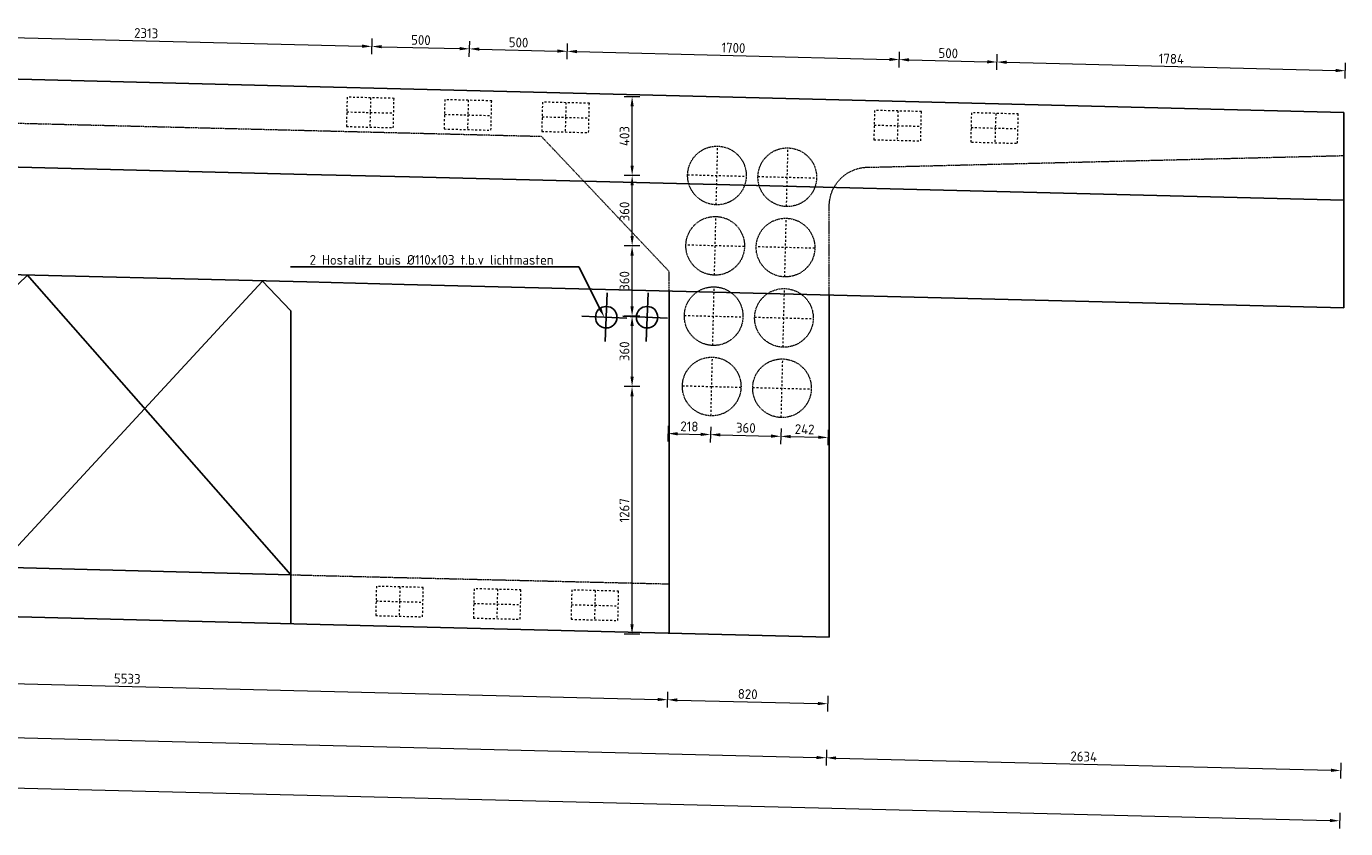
# Model space of a CAD drawing. Header units: millimetres. Extents: x -8028558 to 327273, y -63352 to 83293.
# Tile 175 of 195: x 257041 to 263793, y 22226 to 26331. Entities that reach past the tile are written whole.
import ezdxf
from ezdxf import colors
from ezdxf.entities.mleader import LeaderData, LeaderLine
from ezdxf.math import Vec2, Vec3

# ---------------------------------------------------------------- set-up
doc = ezdxf.new("R2010")
doc.units = ezdxf.units.MM
doc.linetypes.add('NLCS-HIDDEN', pattern=[4, 2, -2])
doc.linetypes.add('ZZ-HIDDEN-SO', pattern=[4, 2, -2])
for name, color, linetype, lineweight in [('B-CO-BC-BETONVORM-GD', 90, 'Continuous', 25), ('B-CO-BC-BETONVORM-GN', 10, 'ZZ-HIDDEN-SO', 13), ('B-CO-BC-BETONVORM-M', 7, 'Continuous', 18), ('B-CO-BC-VOORSPANNING-GN', 190, 'NLCS-HIDDEN', 13), ('X-XX-AL-M', 7, 'Continuous', 18), ('X-XX-AL-VERWIJZING-T25', 7, 'Continuous', 25)]:
    doc.layers.add(name, color=color, linetype=linetype, lineweight=lineweight)
doc.styles.add('NLCS-ISO-MM20-T25', font='NLCS-ISO.ttf', dxfattribs={"height": 50})
doc.dimstyles.new('NLCS-MM20-T25-PIJL_L0_H0', dxfattribs={"dimscale": 20, "dimtxt": 2.5, "dimasz": 2.5, "dimexe": 2, "dimexo": 2, "dimgap": 0.7, "dimtad": 1, "dimdec": 0, "dimzin": 0, "dimdsep": 46, "dimtxsty": 'NLCS-ISO-MM20-T25', "dimcen": 0, "dimdle": 2, "dimclrd": 256, "dimclre": 256, "dimclrt": 256, "dimadec": 0, "dimazin": 0, "dimtfac": 1, "dimtdec": 3, "dimtofl": 0, "dimtmove": 0, "dimatfit": 3, "dimfxl": 2, "dimfxlon": 1, "dimtfillclr": 256, "dimtolj": 1, "dimtzin": 0, "dimlwd": -1, "dimlwe": -1, "dimarcsym": 0})
doc.dimstyles.new('NLCS-MM20-T25-PIJL_L0_H4', dxfattribs={"dimscale": 20, "dimtxt": 2.5, "dimasz": 2.5, "dimexe": 2, "dimexo": 2, "dimgap": 0.7, "dimtad": 1, "dimdec": 0, "dimzin": 0, "dimdsep": 46, "dimtxsty": 'NLCS-ISO-MM20-T25', "dimcen": 0, "dimdle": 2, "dimclrd": 256, "dimclre": 256, "dimclrt": 256, "dimadec": 4, "dimazin": 0, "dimtfac": 1, "dimtdec": 3, "dimtofl": 0, "dimtmove": 0, "dimatfit": 3, "dimfxl": 2, "dimfxlon": 1, "dimtfillclr": 256, "dimtolj": 1, "dimtzin": 0, "dimlwd": -1, "dimlwe": -1, "dimarcsym": 0})

# ---------------------------------------------------------------- blocks, each defined once
blk = doc.blocks.new('*D987')
at = {"layer": 'X-XX-AL-M', "transparency": 16777216}
for p, q in [((254791.9, 23062.9), (254790, 22983)), ((254840.9, 23021.7), (260272.3, 22886.9)), ((260323.2, 22925.6), (260321.3, 22845.6))]:
    blk.add_line(p, q, dxfattribs=at)
for points in [[(254841.1, 23030), (254840.7, 23013.4), (254790.9, 23023)], [(260272.5, 22895.2), (260272.1, 22878.5), (260322.2, 22885.6)]]:
    blk.add_solid(points, dxfattribs=at)
at = {"layer": 'X-XX-AL-M', "transparency": 16777216, "insert": (257557.6, 22993.3), "char_height": 50, "attachment_point": 5, "rotation": 358.57778, "style": 'NLCS-ISO-MM20-T25'}
blk.add_mtext('\\A1;5533', dxfattribs=at)
blk = doc.blocks.new('*D989')
at = {"layer": 'X-XX-AL-M', "transparency": 16777216}
for p, q in [((260323.2, 22925.3), (260321.2, 22845.4)), ((261143, 22905), (261141, 22825)), ((260372.2, 22884.1), (261092, 22866.2))]:
    blk.add_line(p, q, dxfattribs=at)
for points in [[(260372.4, 22892.4), (260372, 22875.8), (260322.2, 22885.4)], [(261092.2, 22874.6), (261091.8, 22857.9), (261142, 22865)]]:
    blk.add_solid(points, dxfattribs=at)
at = {"layer": 'X-XX-AL-M', "transparency": 16777216, "insert": (260733.1, 22914.2), "char_height": 50, "attachment_point": 5, "rotation": 358.57778, "style": 'NLCS-ISO-MM20-T25'}
blk.add_mtext('\\A1;820', dxfattribs=at)
blk = doc.blocks.new('*D1379')
at = {"layer": 'B-CO-BC-BETONVORM-M', "transparency": 16777216}
for p, q in [((260181.5, 25971.1), (260101.5, 25971.1)), ((260141.5, 25617.9), (260141.5, 25921.1)), ((260181.5, 25567.9), (260101.5, 25567.9))]:
    blk.add_line(p, q, dxfattribs=at)
for points in [[(260133.1, 25921.1), (260149.8, 25921.1), (260141.5, 25971.1)], [(260133.1, 25617.9), (260149.8, 25617.9), (260141.5, 25567.9)]]:
    blk.add_solid(points, dxfattribs=at)
at = {"layer": 'B-CO-BC-BETONVORM-M', "transparency": 16777216, "insert": (260102.5, 25769.5), "char_height": 50, "attachment_point": 5, "rotation": 90, "style": 'NLCS-ISO-MM20-T25'}
blk.add_mtext('\\A1;403', dxfattribs=at)
blk = doc.blocks.new('*D1380')
at = {"layer": 'B-CO-BC-BETONVORM-M', "transparency": 16777216}
for p, q in [((260181.5, 25567.9), (260101.5, 25567.9)), ((260141.5, 25258), (260141.5, 25517.9)), ((260181.5, 25208), (260101.5, 25208))]:
    blk.add_line(p, q, dxfattribs=at)
for points in [[(260133.1, 25517.9), (260149.8, 25517.9), (260141.5, 25567.9)], [(260133.1, 25258), (260149.8, 25258), (260141.5, 25208)]]:
    blk.add_solid(points, dxfattribs=at)
at = {"layer": 'B-CO-BC-BETONVORM-M', "transparency": 16777216, "insert": (260102.5, 25383.5), "char_height": 50, "attachment_point": 5, "rotation": 90, "style": 'NLCS-ISO-MM20-T25'}
blk.add_mtext('\\A1;360', dxfattribs=at)
blk = doc.blocks.new('*D1381')
at = {"layer": 'B-CO-BC-BETONVORM-M', "transparency": 16777216}
for p, q in [((260181.2, 25208), (260101.2, 25208)), ((260141.2, 24898.1), (260141.2, 25158)), ((260181.2, 24848.1), (260101.2, 24848.1))]:
    blk.add_line(p, q, dxfattribs=at)
for points in [[(260132.8, 25158), (260149.5, 25158), (260141.2, 25208)], [(260132.8, 24898.1), (260149.5, 24898.1), (260141.2, 24848.1)]]:
    blk.add_solid(points, dxfattribs=at)
at = {"layer": 'B-CO-BC-BETONVORM-M', "transparency": 16777216, "insert": (260102.2, 25028.1), "char_height": 50, "attachment_point": 5, "rotation": 90, "style": 'NLCS-ISO-MM20-T25'}
blk.add_mtext('\\A1;360', dxfattribs=at)
blk = doc.blocks.new('*D1382')
at = {"layer": 'B-CO-BC-BETONVORM-M', "transparency": 16777216}
for p, q in [((260181.2, 24848.1), (260101.2, 24848.1)), ((260141.2, 24538.2), (260141.2, 24798.1)), ((260181.2, 24488.2), (260101.2, 24488.2))]:
    blk.add_line(p, q, dxfattribs=at)
for points in [[(260132.8, 24798.1), (260149.5, 24798.1), (260141.2, 24848.1)], [(260132.8, 24538.2), (260149.5, 24538.2), (260141.2, 24488.2)]]:
    blk.add_solid(points, dxfattribs=at)
at = {"layer": 'B-CO-BC-BETONVORM-M', "transparency": 16777216, "insert": (260102.2, 24668.2), "char_height": 50, "attachment_point": 5, "rotation": 90, "style": 'NLCS-ISO-MM20-T25'}
blk.add_mtext('\\A1;360', dxfattribs=at)
blk = doc.blocks.new('*D1383')
at = {"layer": 'B-CO-BC-BETONVORM-M', "transparency": 16777216}
for p, q in [((260181, 24488.2), (260101, 24488.2)), ((260141, 23270.9), (260141, 24438.2)), ((260181, 23220.9), (260101, 23220.9))]:
    blk.add_line(p, q, dxfattribs=at)
for points in [[(260132.7, 24438.2), (260149.3, 24438.2), (260141, 24488.2)], [(260132.7, 23270.9), (260149.3, 23270.9), (260141, 23220.9)]]:
    blk.add_solid(points, dxfattribs=at)
at = {"layer": 'B-CO-BC-BETONVORM-M', "transparency": 16777216, "insert": (260102, 23854.5), "char_height": 50, "attachment_point": 5, "rotation": 90, "style": 'NLCS-ISO-MM20-T25'}
blk.add_mtext('\\A1;1267', dxfattribs=at)
blk = doc.blocks.new('*D992')
at = {"layer": 'X-XX-AL-M', "transparency": 16777216}
for p, q in [((261136.1, 22628.5), (261134.1, 22548.5)), ((261185.1, 22587.2), (263718.3, 22524.3)), ((263769.3, 22563.1), (263767.3, 22483.1))]:
    blk.add_line(p, q, dxfattribs=at)
for points in [[(261185.3, 22595.6), (261184.9, 22578.9), (261135.1, 22588.5)], [(263718.5, 22532.7), (263718.1, 22516), (263768.3, 22523.1)]]:
    blk.add_solid(points, dxfattribs=at)
at = {"layer": 'X-XX-AL-M', "transparency": 16777216, "insert": (262452.7, 22594.8), "char_height": 50, "attachment_point": 5, "rotation": 358.57778, "style": 'NLCS-ISO-MM20-T25'}
blk.add_mtext('\\A1;2634', dxfattribs=at)
blk = doc.blocks.new('*D993')
at = {"layer": 'X-XX-AL-M', "transparency": 16777216}
for p, q in [((247614.3, 22964.2), (247612.3, 22884.2)), ((247663.3, 22923), (261085.1, 22589.7)), ((261136.1, 22628.5), (261134.1, 22548.5))]:
    blk.add_line(p, q, dxfattribs=at)
for points in [[(247663.5, 22931.3), (247663.1, 22914.6), (247613.3, 22924.2)], [(261085.3, 22598.1), (261084.9, 22581.4), (261135.1, 22588.5)]]:
    blk.add_solid(points, dxfattribs=at)
at = {"layer": 'X-XX-AL-M', "transparency": 16777216, "insert": (254375.2, 22795.3), "char_height": 50, "attachment_point": 5, "rotation": 358.57778, "style": 'NLCS-ISO-MM20-T25'}
blk.add_mtext('\\A1;13526', dxfattribs=at)
blk = doc.blocks.new('*D995')
at = {"layer": 'X-XX-AL-M', "transparency": 16777216}
for p, q in [((244563.8, 22782.7), (244561.9, 22702.8)), ((244612.8, 22741.5), (263713, 22267.3)), ((263763.9, 22306), (263761.9, 22226.1))]:
    blk.add_line(p, q, dxfattribs=at)
for points in [[(244613, 22749.8), (244612.6, 22733.2), (244562.9, 22742.7)], [(263713.2, 22275.6), (263712.7, 22259), (263762.9, 22266)]]:
    blk.add_solid(points, dxfattribs=at)
at = {"layer": 'X-XX-AL-M', "transparency": 16777216, "insert": (254163.9, 22543.4), "char_height": 50, "attachment_point": 5, "rotation": 358.57778, "style": 'NLCS-ISO-MM20-T25'}
blk.add_mtext('\\A1;19206', dxfattribs=at)
blk = doc.blocks.new('*D999')
at = {"layer": 'X-XX-AL-M', "transparency": 16777216}
for p, q in [((260903.4, 24273.1), (260901.5, 24193.2)), ((261145.3, 24267.1), (261143.3, 24187.2)), ((260952.4, 24231.9), (261094.4, 24228.4))]:
    blk.add_line(p, q, dxfattribs=at)
for points in [[(260952.6, 24240.2), (260952.2, 24223.6), (260902.5, 24233.1)], [(261094.6, 24236.7), (261094.1, 24220.1), (261144.3, 24227.1)]]:
    blk.add_solid(points, dxfattribs=at)
at = {"layer": 'X-XX-AL-M', "transparency": 16777216, "insert": (261024.4, 24269.1), "char_height": 50, "attachment_point": 5, "rotation": 358.57778, "style": 'NLCS-ISO-MM20-T25'}
blk.add_mtext('\\A1;242', dxfattribs=at)
blk = doc.blocks.new('*D1000')
at = {"layer": 'X-XX-AL-M', "transparency": 16777216}
for p, q in [((260543.6, 24282.1), (260541.6, 24202.1)), ((260592.5, 24240.8), (260852.5, 24234.4)), ((260903.4, 24273.1), (260901.5, 24193.2))]:
    blk.add_line(p, q, dxfattribs=at)
for points in [[(260592.8, 24249.2), (260592.3, 24232.5), (260542.6, 24242.1)], [(260852.7, 24242.7), (260852.3, 24226.1), (260902.5, 24233.1)]]:
    blk.add_solid(points, dxfattribs=at)
at = {"layer": 'X-XX-AL-M', "transparency": 16777216, "insert": (260723.5, 24276.6), "char_height": 50, "attachment_point": 5, "rotation": 358.57778, "style": 'NLCS-ISO-MM20-T25'}
blk.add_mtext('\\A1;360', dxfattribs=at)
blk = doc.blocks.new('*D1001')
at = {"layer": 'X-XX-AL-M', "transparency": 16777216}
for p, q in [((260325.6, 24287.5), (260323.6, 24207.5)), ((260374.6, 24246.3), (260492.6, 24243.3)), ((260543.6, 24282.1), (260541.6, 24202.1))]:
    blk.add_line(p, q, dxfattribs=at)
for points in [[(260374.8, 24254.6), (260374.4, 24237.9), (260324.6, 24247.5)], [(260492.8, 24251.7), (260492.4, 24235), (260542.6, 24242.1)]]:
    blk.add_solid(points, dxfattribs=at)
at = {"layer": 'X-XX-AL-M', "transparency": 16777216, "insert": (260434.5, 24283.8), "char_height": 50, "attachment_point": 5, "rotation": 358.57778, "style": 'NLCS-ISO-MM20-T25'}
blk.add_mtext('\\A1;218', dxfattribs=at)
blk = doc.blocks.new('*D1761')
at = {"layer": 'X-XX-AL-M', "transparency": 16777216}
for p, q in [((256496.2, 26245.9), (256498.2, 26325.9)), ((256547.2, 26284.6), (258759.5, 26229.4)), ((258808.5, 26188.2), (258810.5, 26268.1))]:
    blk.add_line(p, q, dxfattribs=at)
for points in [[(256547.4, 26293), (256547, 26276.3), (256497.2, 26285.9)], [(258759.7, 26237.7), (258759.3, 26221.1), (258809.5, 26228.1)]]:
    blk.add_solid(points, dxfattribs=at)
at = {"layer": 'X-XX-AL-M', "transparency": 16777216, "insert": (257654.3, 26296), "char_height": 50, "attachment_point": 5, "rotation": 358.56969, "style": 'NLCS-ISO-MM20-T25'}
blk.add_mtext('\\A1;2313', dxfattribs=at)
blk = doc.blocks.new('*D1762')
at = {"layer": 'X-XX-AL-M', "transparency": 16777216}
for p, q in [((258808.5, 26188.2), (258810.5, 26268.1)), ((258859.4, 26226.9), (259259.3, 26216.9)), ((259308.3, 26175.7), (259310.3, 26255.7))]:
    blk.add_line(p, q, dxfattribs=at)
for points in [[(258859.7, 26235.2), (258859.2, 26218.6), (258809.5, 26228.1)], [(259259.5, 26225.2), (259259.1, 26208.6), (259309.3, 26215.7)]]:
    blk.add_solid(points, dxfattribs=at)
at = {"layer": 'X-XX-AL-M', "transparency": 16777216, "insert": (259060.4, 26260.9), "char_height": 50, "attachment_point": 5, "rotation": 358.56969, "style": 'NLCS-ISO-MM20-T25'}
blk.add_mtext('\\A1;500', dxfattribs=at)
blk = doc.blocks.new('*D1763')
at = {"layer": 'X-XX-AL-M', "transparency": 16777216}
for p, q in [((259308.3, 26175.7), (259310.3, 26255.7)), ((259359.3, 26214.4), (259759.2, 26204.4)), ((259808.2, 26163.2), (259810.1, 26243.2))]:
    blk.add_line(p, q, dxfattribs=at)
for points in [[(259359.5, 26222.8), (259359.1, 26206.1), (259309.3, 26215.7)], [(259759.4, 26212.8), (259759, 26196.1), (259809.2, 26203.2)]]:
    blk.add_solid(points, dxfattribs=at)
at = {"layer": 'X-XX-AL-M', "transparency": 16777216, "insert": (259560.2, 26248.4), "char_height": 50, "attachment_point": 5, "rotation": 358.56969, "style": 'NLCS-ISO-MM20-T25'}
blk.add_mtext('\\A1;500', dxfattribs=at)
blk = doc.blocks.new('*D1764')
at = {"layer": 'X-XX-AL-M', "transparency": 16777216}
for p, q in [((259808.2, 26163.2), (259810.1, 26243.2)), ((259859.1, 26202), (261458.6, 26162)), ((261507.6, 26120.8), (261509.6, 26200.8))]:
    blk.add_line(p, q, dxfattribs=at)
for points in [[(259859.3, 26210.3), (259858.9, 26193.6), (259809.2, 26203.2)], [(261458.8, 26170.4), (261458.4, 26153.7), (261508.6, 26160.8)]]:
    blk.add_solid(points, dxfattribs=at)
at = {"layer": 'X-XX-AL-M', "transparency": 16777216, "insert": (260659.9, 26221), "char_height": 50, "attachment_point": 5, "rotation": 358.56969, "style": 'NLCS-ISO-MM20-T25'}
blk.add_mtext('\\A1;1700', dxfattribs=at)
blk = doc.blocks.new('*D1765')
at = {"layer": 'X-XX-AL-M', "transparency": 16777216}
for p, q in [((261507.6, 26120.8), (261509.6, 26200.8)), ((261558.6, 26159.5), (261958.5, 26149.5)), ((262007.5, 26108.3), (262009.5, 26188.3))]:
    blk.add_line(p, q, dxfattribs=at)
for points in [[(261558.8, 26167.9), (261558.4, 26151.2), (261508.6, 26160.8)], [(261958.7, 26157.9), (261958.3, 26141.2), (262008.5, 26148.3)]]:
    blk.add_solid(points, dxfattribs=at)
at = {"layer": 'X-XX-AL-M', "transparency": 16777216, "insert": (261759.5, 26193.5), "char_height": 50, "attachment_point": 5, "rotation": 358.56969, "style": 'NLCS-ISO-MM20-T25'}
blk.add_mtext('\\A1;500', dxfattribs=at)
blk = doc.blocks.new('*D1766')
at = {"layer": 'X-XX-AL-M', "transparency": 16777216}
for p, q in [((262007.5, 26108.3), (262009.5, 26188.3)), ((262058.4, 26147), (263742.1, 26105)), ((263791.1, 26063.8), (263793.1, 26143.7))]:
    blk.add_line(p, q, dxfattribs=at)
for points in [[(262058.7, 26155.4), (262058.2, 26138.7), (262008.5, 26148.3)], [(263742.3, 26113.3), (263741.9, 26096.7), (263792.1, 26103.8)]]:
    blk.add_solid(points, dxfattribs=at)
at = {"layer": 'X-XX-AL-M', "transparency": 16777216, "insert": (262901.2, 26165), "char_height": 50, "attachment_point": 5, "rotation": 358.56969, "style": 'NLCS-ISO-MM20-T25'}
blk.add_mtext('\\A1;1784', dxfattribs=at)

msp = doc.modelspace()

# ---------------------------------------------------------------- linework, layer by layer
at = {"layer": 'B-CO-BC-BETONVORM-GD', "flags": 128}
for points in [[(249176.3, 26256), (252482, 26173.4), (256665.5, 26068.9), (258476.8, 26023.7), (259023.9, 26009.9), (263784.6, 25890.9)], [(263783.6, 24891.2), (263783.6, 25890.3)], [(244582.6, 25369.5), (245367.2, 25350.8), (252432.1, 25174.3), (256665.5, 25068.6), (258476.8, 25023.4), (258974, 25010.8), (263784.6, 24891.2)], [(256895, 24912.8), (257048.7, 25059)], [(258394.6, 23525), (257045.1, 25059.1)], [(256895, 23564.1), (258248.4, 25025.3)], [(258394.6, 24875.4), (258248.4, 25029.1)], [(260013.9, 24967.5), (260003.9, 24717.7)], [(260223, 24967.5), (260213, 24717.7)], [(260330.7, 24976.8), (260330.7, 23226.3)], [(261150.4, 23205.8), (261150.4, 24956.7)], [(258394.6, 24875.4), (258394.6, 23274.9)], [(260113.7, 24838.4), (259884, 24847.6)], [(260322.8, 24838.4), (260093.1, 24847.6)], [(256895, 23564.1), (258394.6, 23525)], [(258476.8, 23272.7), (258886.6, 23262.4)], [(258886.6, 23262.4), (261150.4, 23205.8)]]:
    msp.add_lwpolyline(points, dxfattribs=at)
at = {"layer": 'B-CO-BC-BETONVORM-GD'}
for points in [[(249153.8, 25806.4), (252459.5, 25723.8), (256665.5, 25618.7), (258476.8, 25573.4), (259001.5, 25560.3), (263784.6, 25440.8)], [(249038.9, 23508.6), (252344.6, 23426), (256665.5, 23318.1), (258476.8, 23272.8)]]:
    msp.add_lwpolyline(points, dxfattribs=at)
for centre in [(260008.9, 24842.6), (260218, 24842.6)]:
    msp.add_circle(centre, 55, dxfattribs=at)
at = {"layer": 'B-CO-BC-BETONVORM-GN', "flags": 128}
for points in [[(254799.4, 25115.2), (254799.4, 25215.2), (255493.6, 25873.1), (255750.9, 25866.7), (256665.5, 25843.8), (258476.8, 25798.5), (259012.7, 25785.1), (259676.3, 25768.4), (260330.7, 25076.8)], [(260330.7, 24976.8), (260330.7, 25076.8)], [(258394.6, 23525), (258476.8, 23522.9)], [(258476.8, 23522.7), (258899, 23512.2)], [(258899, 23512.2), (260331.4, 23478.2)]]:
    msp.add_lwpolyline(points, dxfattribs=at)
msp.add_lwpolyline([(261150.4, 24956.7), (261150.4, 25406.8, -0.433201), (261358.4, 25610.1), (263783.6, 25669.8)], format="xyb", dxfattribs=at)
at = {"layer": 'B-CO-BC-VOORSPANNING-GN', "ltscale": 5, "flags": 128}
for points in [[(258682.9, 25968.4), (258679.2, 25818.4)], [(258802.9, 25965.4), (258682.9, 25968.4)], [(258802.9, 25965.4), (258801, 25890.4)], [(258922.9, 25962.4), (258802.9, 25965.4)], [(258919.1, 25812.4), (258922.9, 25962.4)], [(259182.8, 25955.8), (259179, 25805.8)], [(259302.7, 25952.8), (259182.8, 25955.8)], [(259302.7, 25952.8), (259300.9, 25877.8)], [(259422.7, 25949.8), (259302.7, 25952.8)], [(259419, 25799.8), (259422.7, 25949.8)], [(259682.6, 25943.3), (259678.9, 25793.3)], [(259802.6, 25940.3), (259682.6, 25943.3)], [(259802.6, 25940.3), (259800.7, 25865.3)], [(259922.5, 25937.3), (259802.6, 25940.3)], [(259918.8, 25787.4), (259922.5, 25937.3)], [(258681.1, 25893.4), (258921, 25887.4)], [(258801, 25890.4), (258799.2, 25815.4)], [(259180.9, 25880.8), (259420.8, 25874.8)], [(259300.9, 25877.8), (259299, 25802.8)], [(259680.8, 25868.3), (259920.7, 25862.3)], [(259800.7, 25865.3), (259798.8, 25790.4)], [(261382.1, 25900.9), (261378.4, 25750.9)], [(261502.1, 25897.9), (261382.1, 25900.9)], [(261502.1, 25897.9), (261500.2, 25822.9)], [(261622, 25894.9), (261502.1, 25897.9)], [(261618.3, 25744.9), (261622, 25894.9)], [(261877.9, 25888.6), (261874.2, 25738.7)], [(261997.9, 25885.6), (261877.9, 25888.6)], [(262117.9, 25882.6), (261997.9, 25885.6)], [(262002.8, 25885.4), (262000, 25810.4)], [(262114.1, 25732.7), (262117.9, 25882.6)], [(258679.2, 25818.4), (258919.1, 25812.4)], [(259179, 25805.8), (259419, 25799.8)], [(259678.9, 25793.3), (259918.8, 25787.4)], [(261380.2, 25825.9), (261620.1, 25819.9)], [(261500.2, 25822.9), (261498.3, 25747.9)], [(261876.1, 25813.5), (262116, 25807.6)], [(262000, 25810.4), (261998.2, 25735.5)], [(261378.4, 25750.9), (261618.3, 25744.9)], [(261878.2, 25738.5), (262118.1, 25732.5)], [(260571.9, 25417.9), (260579.4, 25717.8)], [(260931.8, 25409), (260939.3, 25708.9)], [(260425.7, 25571.6), (260725.6, 25564.1)], [(260785.6, 25562.7), (261085.5, 25555.2)], [(260562.9, 25058.1), (260570.4, 25358)], [(260922.8, 25049.1), (260930.3, 25349)], [(260716.6, 25204.3), (260416.7, 25211.7)], [(261076.5, 25195.3), (260776.6, 25202.8)], [(260553.9, 24698.2), (260561.4, 24998.1)], [(260913.8, 24689.2), (260921.3, 24989.1)], [(260408.7, 24851.8), (260708.6, 24844.3)], [(260768.6, 24842.9), (261068.5, 24835.4)], [(260544.9, 24338.3), (260552.4, 24638.2)], [(260904.8, 24329.3), (260912.3, 24629.2)], [(260398.7, 24492), (260548.7, 24488.2)], [(260548.7, 24488.2), (260698.6, 24484.5)], [(260758.6, 24483), (261058.5, 24475.5)], [(258832.8, 23465.9), (258829, 23315.9)], [(258952.8, 23462.9), (258832.8, 23465.9)], [(258952.8, 23462.9), (258950.9, 23387.9)], [(259072.7, 23459.9), (258952.8, 23462.9)], [(259069, 23309.9), (259072.7, 23459.9)], [(259332.6, 23453.4), (259328.9, 23303.4)], [(259452.6, 23450.4), (259332.6, 23453.4)], [(259452.6, 23450.4), (259450.7, 23375.4)], [(259572.6, 23447.4), (259452.6, 23450.4)], [(259568.8, 23297.4), (259572.6, 23447.4)], [(259832.6, 23447), (259828.8, 23297.1)], [(259952.6, 23444), (259832.6, 23447)], [(259952.6, 23444), (259950.7, 23369)], [(260072.5, 23441), (259952.6, 23444)], [(260068.8, 23291.1), (260072.5, 23441)], [(258830.9, 23390.9), (259070.8, 23384.9)], [(258950.9, 23387.9), (258949, 23312.9)], [(259330.8, 23378.4), (259570.7, 23372.4)], [(259450.7, 23375.4), (259448.9, 23300.4)], [(259830.7, 23372), (260070.6, 23366)], [(259950.7, 23369), (259948.8, 23294.1)], [(258829, 23315.9), (259069, 23309.9)], [(259328.9, 23303.4), (259568.8, 23297.4)], [(259828.8, 23297.1), (260068.8, 23291.1)]]:
    msp.add_lwpolyline(points, dxfattribs=at)
at = {"layer": 'B-CO-BC-VOORSPANNING-GN'}
for centre in [(260575.5, 25567.9), (260935.5, 25558.9), (260566.6, 25208), (260926.5, 25199), (260558.7, 24848.1), (260918.5, 24839.1), (260548.7, 24488.2), (260908.6, 24479.2)]:
    msp.add_circle(centre, 150, dxfattribs=at)

# ---------------------------------------------------------------- dimensions: what is measured, and where the dimension line sits
at = {"layer": 'B-CO-BC-BETONVORM-M'}
for base, p1, p2, picture, middle in [((260141.5, 25971.1), (260575.5, 25567.9), (260575.5, 25971.1), '*D1379', (260141.5, 25769.5)), ((260141.5, 25567.9), (260566.5, 25208), (260575.5, 25567.9), '*D1380', (260141.5, 25383.5)), ((260141.2, 25208), (260557.6, 24848.1), (260566.5, 25208), '*D1381', (260141.2, 25028.1)), ((260141.2, 24848.1), (260548.6, 24488.2), (260557.6, 24848.1), '*D1382', (260141.2, 24668.2)), ((260141, 24488.2), (260548.6, 23220.9), (260548.6, 24488.2), '*D1383', (260141, 23854.5))]:
    dim = msp.add_linear_dim(base=base, p1=p1, p2=p2, angle=90, dimstyle='NLCS-MM20-T25-PIJL_L0_H0', dxfattribs=at)
    dim.commit()
    dim.dimension.update_dxf_attribs({"geometry": picture, "text_midpoint": middle, "dimtype": 160})
at = {"layer": 'X-XX-AL-M'}
for base, p1, p2, angle, picture, middle in [((258809.5, 26228.1), (256488.8, 25948.3), (258801, 25890.4), 178.56969, '*D1761', (257654.3, 26296)), ((259309.3, 26215.7), (258801, 25890.4), (259300.9, 25877.8), 178.56969, '*D1762', (259060.4, 26260.9)), ((259809.2, 26203.2), (259300.9, 25877.8), (259800.7, 25865.3), 178.56969, '*D1763', (259560.2, 26248.4)), ((261508.6, 26160.8), (259800.7, 25865.3), (261500.2, 25822.9), 178.56969, '*D1764', (260659.9, 26221)), ((262008.5, 26148.3), (261500.2, 25822.9), (262000, 25810.4), 178.56969, '*D1765', (261759.5, 26193.5)), ((263792.1, 26103.8), (262000, 25810.4), (263783.6, 25765.9), 178.56969, '*D1766', (262901.2, 26165)), ((260542.6, 24242.1), (260330.7, 24493.7), (260548.7, 24488.2), 178.57778, '*D1001', (260434.5, 24283.8)), ((260902.5, 24233.1), (260548.7, 24488.2), (260908.6, 24479.2), 178.57778, '*D1000', (260723.5, 24276.6)), ((261144.3, 24227.1), (260908.6, 24479.2), (261150.4, 24473.2), 178.57778, '*D999', (261024.4, 24269.1)), ((263762.9, 22266), (244584.6, 23619.9), (263784.6, 23139.9), 178.57778, '*D995', (254163.9, 22543.4)), ((261135.1, 22588.5), (247628.7, 23543.8), (261150.4, 23205.8), 178.57778, '*D993', (254375.2, 22795.3)), ((260322.2, 22885.6), (254799.4, 23364.7), (260330.7, 23226.3), 178.57778, '*D987', (257557.6, 22993.3)), ((261142, 22865), (260330.7, 23226.3), (261150.4, 23205.8), 178.57778, '*D989', (260733.1, 22914.2)), ((263768.3, 22523.1), (261150.4, 23205.8), (263783.6, 23139.9), 178.57778, '*D992', (262452.7, 22594.8))]:
    dim = msp.add_linear_dim(base=base, p1=p1, p2=p2, angle=angle, dimstyle='NLCS-MM20-T25-PIJL_L0_H4', dxfattribs=at)
    dim.commit()
    dim.dimension.update_dxf_attribs({"geometry": picture, "text_midpoint": middle})

# ---------------------------------------------------------------- leaders
at = {"layer": 'X-XX-AL-VERWIJZING-T25'}
ml = msp.add_multileader_mtext('Standard', dxfattribs=at)
ml.set_content('2 Hostalitz buis Ø110x103 t.b.v lichtmasten  ', color=256, style='NLCS-ISO-MM20-T25')
ml.set_leader_properties(color=256, linetype='ByLayer', lineweight=-1)
ml.build(insert=Vec2(0, 0))
ml.multileader.update_dxf_attribs({"text_left_attachment_type": 5, "text_right_attachment_type": 5, "dogleg_length": 50, "arrow_head_size": 50})
ctx = ml.context
ctx.base_point, ctx.char_height, ctx.arrow_head_size, ctx.landing_gap_size, ctx.plane_origin = Vec3(258472.8, 25101.1), 50, 50, 18, Vec3(259998.9, 24843)
ctx.left_attachment, ctx.right_attachment = 5, 5
notes = []
notes.append((ctx, [(1, (1, 1, 0), (259868.8, 25101.1), (-1, 0), 50, [(0, [(259998.9, 24843)], 0, [])])]))
ctx.mtext.insert, ctx.mtext.flow_direction = Vec3(258490.8, 25161.1), 5
for ctx, leaders in notes:
    for number, flags, end, landing, length, lines in leaders:
        leader = LeaderData()
        leader.index, (leader.has_last_leader_line, leader.has_dogleg_vector, leader.attachment_direction) = number, flags
        leader.last_leader_point, leader.dogleg_vector, leader.dogleg_length = Vec3(end), Vec3(landing), length
        for number, points, colour, breaks in lines:
            line = LeaderLine()
            line.index, line.vertices, line.color, line.breaks = number, Vec3.list(points), colors.encode_raw_color(colour), breaks
            leader.lines.append(line)
        ctx.leaders.append(leader)

doc.saveas('drawing.dxf')
